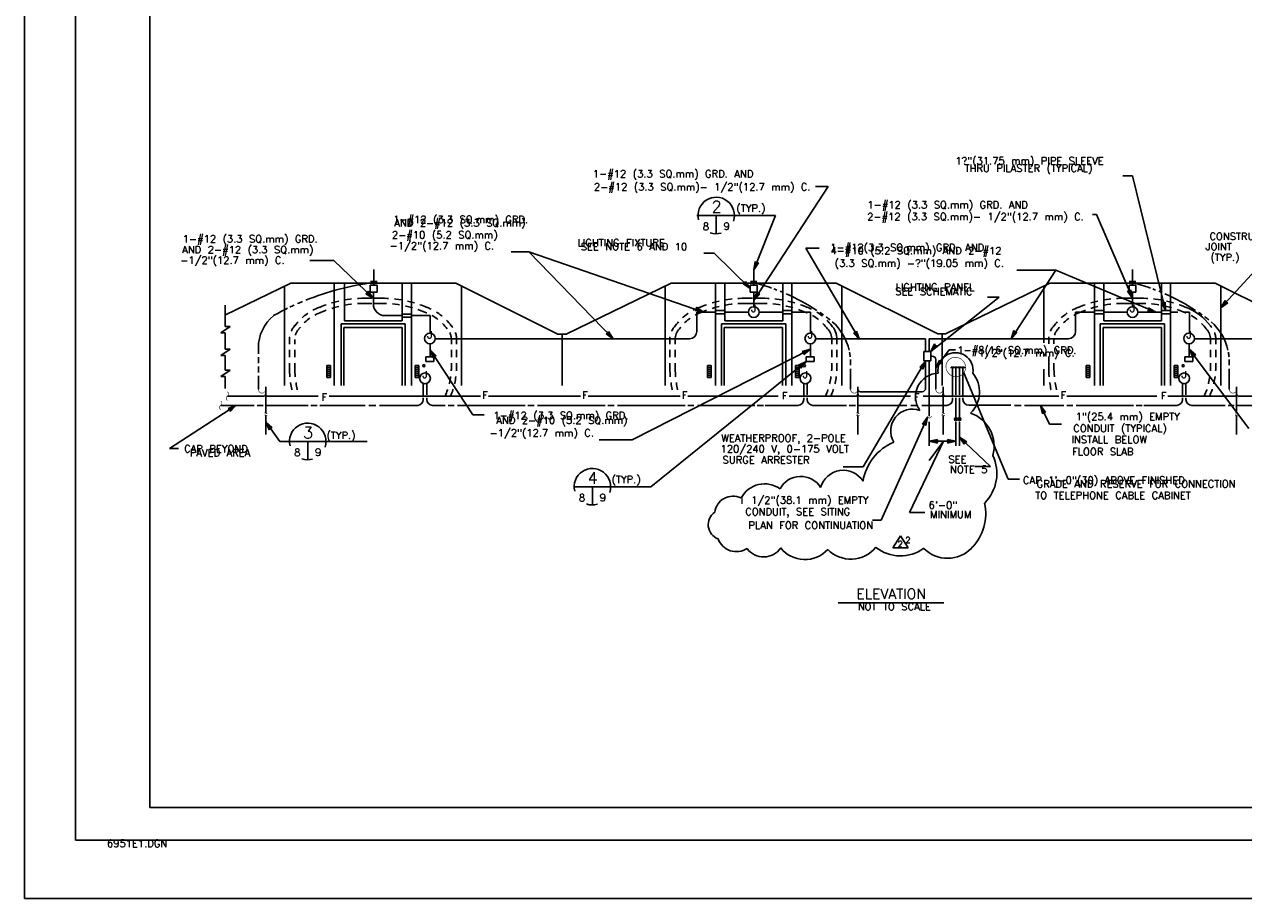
# Model space of a CAD drawing. Extents: x -17 to 1164, y -10 to 483.
# Tile 1 of 12: x -17 to 4, y -10 to 5. Entities that reach past the tile are written whole.
import ezdxf
from ezdxf.enums import TextEntityAlignment as Align

# ---------------------------------------------------------------- set-up
doc = ezdxf.new("R2010")
doc.units = 0
doc.header["$MEASUREMENT"] = 0
doc.linetypes.add('HIDDEN2', pattern=[0.1875, 0.125, -0.0625])
doc.layers.get('0').update_dxf_attribs({"linetype": 'CONTINUOUS'})
doc.layers.add('LETTERING', color=7, linetype='CONTINUOUS')
doc.layers.add('OUTLINE', color=7, linetype='CONTINUOUS')
doc.styles.add('TXT_SHX', font='txt.shx')

# ---------------------------------------------------------------- blocks, each defined once
blk = doc.blocks.new('LT2')
at = {"layer": 'OUTLINE', "color": 24, "linetype": 'CONTINUOUS'}
for p, q in [((0, 0), (-0.0015, 0.00032)), ((-0.00135, 0), (-0.0015, 0.00032)), ((0, 0), (-0.0015, -0.00032)), ((-0.0015, -0.00032), (-0.00135, 0)), ((-0.00039, 0), (-0.00136, 0.00021)), ((-0.00127, 0), (-0.00136, 0.00021)), ((-0.00039, 0), (-0.00136, -0.00021)), ((-0.00136, -0.00021), (-0.00127, 0)), ((-0.00076, 0), (-0.00123, 0.00009)), ((-0.00119, 0), (-0.00123, 0.00009)), ((-0.00076, 0), (-0.00123, -0.0001)), ((-0.00123, -0.0001), (-0.00119, 0))]:
    blk.add_line(p, q, dxfattribs=at)

msp = doc.modelspace()

# ---------------------------------------------------------------- linework, layer by layer
at = {"color": 7, "linetype": 'CONTINUOUS'}
msp.add_line((-11.886, 0.832), (-11.477, 0.832), dxfattribs=at)
at = {"layer": 'LETTERING', "color": 7, "linetype": 'CONTINUOUS'}
for p, q in [((-5.243, 1.605), (-3.891, 1.605)), ((-4.91, 1.605), (-4.91, 1.293)), ((-12.401, -2.272), (-10.904, -2.272)), ((-11.924, -2.272), (-11.924, -2.584)), ((-7.357, -3.049), (-6.034, -3.049)), ((-7.036, -3.049), (-7.036, -3.361))]:
    msp.add_line(p, q, dxfattribs=at)
for centre, start, end in [((-4.91, 1.605), 341.9698, 193.8121), ((-4.91, 1.605), 251.0405, 285.7467), ((-11.924, -2.272), 341.9698, 193.8121), ((-11.924, -2.272), 251.0405, 285.7467), ((-7.036, -3.049), 341.9698, 193.8121), ((-7.036, -3.049), 251.0405, 285.7467)]:
    msp.add_arc(centre, 0.313, start, end, dxfattribs=at)
at = {"layer": 'OUTLINE', "color": 7, "linetype": 'CONTINUOUS'}
for p, q in [((-16.788, -10.116), (-16.788, 19.884)), ((-15.913, -9.12), (-15.913, 18.884)), ((-14.635, -8.554), (-14.635, 18.319)), ((-2.989, 2.103), (-4.266, 0.149)), ((-3.203, 2.103), (-2.989, 2.103)), ((2.071, 2.287), (2.239, 2.287)), ((2.239, 2.287), (2.802, -0.028)), ((-3.891, 1.605), (-4.267, 0.672)), ((1.55, 1.622), (1.621, 1.622)), ((1.621, 1.622), (2.235, 0.186)), ((-8.433, 0.98), (-8.13, 0.98)), ((-8.13, 0.98), (-6.679, -0.509)), ((-8.13, 0.98), (-5.127, -0.053)), ((-5.124, 0.958), (-4.946, 0.958)), ((-4.946, 0.958), (-4.326, 0.352)), ((-3.371, 1.045), (-3.141, 1.045)), ((-3.371, 1.045), (-2.453, -0.52)), ((4.545, 0.88), (3.752, 0.018)), ((-11.477, 0.832), (-10.802, 0.186)), ((-10.79, 0.411), (-10.79, 0.676)), ((-4.267, 0.411), (-4.267, 0.676)), ((0.921, 0.669), (0.155, -0.509)), ((0.248, 0.669), (0.921, 0.669)), ((0.921, 0.669), (2.64, -0.053)), ((2.236, 0.411), (2.236, 0.676)), ((-12.216, 0.444), (-13.344, -0.103)), ((-12.216, 0.444), (-9.38, 0.444)), ((-11.468, -1.313), (-11.468, 0.444)), ((-11.292, -0.202), (-11.292, 0.444)), ((-10.844, 0.471), (-10.734, 0.471)), ((-10.3, -0.202), (-10.3, 0.444)), ((-10.143, -1.313), (-10.143, 0.444)), ((-9.38, 0.444), (-7.63, -0.429)), ((-5.685, 0.444), (-7.485, -0.429)), ((-5.685, 0.444), (-2.849, 0.444)), ((-4.92, -1.313), (-4.92, 0.444)), ((-4.761, -0.202), (-4.761, 0.444)), ((-4.321, 0.471), (-4.211, 0.471)), ((-3.769, -0.202), (-3.769, 0.444)), ((-3.612, -1.313), (-3.612, 0.444)), ((-2.849, 0.444), (-1.105, -0.426)), ((0.818, 0.444), (-0.976, -0.426)), ((0.818, 0.444), (3.654, 0.444)), ((1.583, -1.313), (1.583, 0.444)), ((1.742, -0.202), (1.742, 0.444)), ((2.182, 0.471), (2.292, 0.471)), ((2.734, -0.202), (2.734, 0.444)), ((2.891, -1.313), (2.891, 0.444)), ((3.654, 0.444), (5.398, -0.426)), ((-12.32, -1.313), (-12.32, 0.389)), ((-10.849, 0.291), (-10.849, 0.411)), ((-10.849, 0.411), (-10.732, 0.411)), ((-10.849, 0.291), (-10.732, 0.291)), ((-10.797, 0.291), (-10.797, 0.087)), ((-10.732, 0.291), (-10.732, 0.411)), ((-9.282, -1.313), (-9.282, 0.389)), ((-5.789, -1.313), (-5.789, 0.389)), ((-4.326, 0.291), (-4.326, 0.411)), ((-4.326, 0.411), (-4.209, 0.411)), ((-4.326, 0.291), (-4.209, 0.291)), ((-4.266, 0.291), (-4.266, 0.039)), ((-4.209, 0.291), (-4.209, 0.411)), ((-2.751, -1.313), (-2.751, 0.389)), ((0.714, -0.579), (0.714, 0.389)), ((2.177, 0.291), (2.177, 0.411)), ((2.177, 0.411), (2.294, 0.411)), ((2.177, 0.291), (2.294, 0.291)), ((2.237, 0.291), (2.237, 0.039)), ((2.294, 0.291), (2.294, 0.411)), ((3.752, -1.313), (3.752, 0.389)), ((-13.339, -0.298), (-13.339, 0.065)), ((-4.415, 0.097), (-4.271, 0.097)), ((-4.127, 0.186), (-4.271, 0.186)), ((-0.052, 0.201), (-1.228, -0.731)), ((-0.252, 0.201), (-0.052, 0.201)), ((2.088, 0.186), (2.232, 0.186)), ((2.088, 0.097), (2.232, 0.097)), ((2.376, 0.097), (2.232, 0.097)), ((-11.292, -0.202), (-10.3, -0.202)), ((-10.597, -0.113), (-10.3, -0.113)), ((-10.3, -0.088), (-10.143, -0.088)), ((-10.3, -0.14), (-10.143, -0.14)), ((-10.143, -0.113), (-9.82, -0.113)), ((-9.82, -0.113), (-9.82, -0.414)), ((-4.92, -0.053), (-5.243, -0.053)), ((-5.243, -0.053), (-5.243, -0.384)), ((-4.763, -0.028), (-4.92, -0.028)), ((-4.763, -0.08), (-4.92, -0.08)), ((-4.358, -0.053), (-4.763, -0.053)), ((-4.761, -0.202), (-3.769, -0.202)), ((-4.174, -0.053), (-3.769, -0.053)), ((-3.769, -0.028), (-3.612, -0.028)), ((-3.769, -0.08), (-3.612, -0.08)), ((-3.612, -0.053), (-3.289, -0.053)), ((-3.289, -0.053), (-3.289, -0.414)), ((1.583, -0.053), (1.26, -0.053)), ((1.26, -0.053), (1.26, -0.384)), ((1.74, -0.028), (1.583, -0.028)), ((1.74, -0.08), (1.583, -0.08)), ((2.145, -0.053), (1.74, -0.053)), ((1.742, -0.202), (2.734, -0.202)), ((2.329, -0.053), (2.734, -0.053)), ((2.734, -0.028), (2.891, -0.028)), ((2.734, -0.08), (2.891, -0.08)), ((3.214, -0.053), (3.214, -0.414)), ((-13.413, -0.407), (-13.256, -0.298)), ((-13.413, -0.407), (-13.339, -0.407)), ((-13.339, -0.298), (-13.256, -0.298)), ((-13.339, -0.689), (-13.339, -0.407)), ((-11.352, -0.256), (-10.248, -0.256)), ((-11.352, -1.313), (-11.352, -0.256)), ((-11.303, -0.315), (-10.301, -0.315)), ((-11.303, -1.313), (-11.303, -0.315)), ((-10.301, -1.313), (-10.301, -0.315)), ((-10.248, -1.313), (-10.248, -0.256)), ((-4.821, -0.256), (-3.717, -0.256)), ((-4.821, -1.313), (-4.821, -0.256)), ((-4.772, -0.315), (-3.77, -0.315)), ((-4.772, -1.313), (-4.772, -0.315)), ((-3.77, -1.313), (-3.77, -0.315)), ((-3.717, -1.313), (-3.717, -0.256)), ((1.682, -0.256), (2.786, -0.256)), ((1.682, -1.313), (1.682, -0.256)), ((1.731, -0.315), (2.733, -0.315)), ((1.731, -1.313), (1.731, -0.315)), ((2.733, -1.313), (2.733, -0.315)), ((2.786, -1.313), (2.786, -0.256)), ((-9.824, -0.598), (-9.824, -0.818)), ((-9.734, -0.509), (-5.368, -0.509)), ((-7.63, -0.429), (-7.485, -0.429)), ((-7.555, -0.429), (-7.555, -1.313)), ((-3.293, -0.598), (-3.293, -0.818)), ((-3.203, -0.509), (-1.317, -0.509)), ((-1.317, -0.731), (-1.317, -0.509)), ((-1.254, -0.509), (1.135, -0.509)), ((-1.254, -0.731), (-1.254, -0.509)), ((-1.105, -0.426), (-0.976, -0.426)), ((-1.03, -0.426), (-1.03, -1.31)), ((0.888, -0.598), (0.888, -0.523)), ((3.21, -0.598), (3.21, -0.818)), ((3.299, -0.509), (7.696, -0.509)), ((-13.413, -0.798), (-13.256, -0.689)), ((-13.413, -0.798), (-13.339, -0.798)), ((-13.339, -0.689), (-13.256, -0.689)), ((-13.339, -1.047), (-13.339, -0.798)), ((-12.771, -0.769), (-12.771, -0.668)), ((-12.771, -0.926), (-12.771, -0.826)), ((-9.898, -0.82), (-9.759, -0.82)), ((-9.898, -0.898), (-9.898, -0.82)), ((-9.088, -1.817), (-9.824, -0.701)), ((-9.759, -0.898), (-9.759, -0.82)), ((-6.353, -2.246), (-3.293, -0.69)), ((-3.367, -0.82), (-3.228, -0.82)), ((-3.367, -0.898), (-3.367, -0.82)), ((-3.228, -0.898), (-3.228, -0.82)), ((-1.345, -0.89), (-1.345, -0.731)), ((-1.345, -0.731), (-1.228, -0.731)), ((-1.228, -0.89), (-1.228, -0.731)), ((-1.228, -0.808), (-1.201, -0.808)), ((-0.911, -0.701), (-1.141, -1.01)), ((-0.911, -0.701), (-0.804, -0.701)), ((0.798, -1.051), (0.798, -0.814)), ((3.136, -0.82), (3.275, -0.82)), ((3.136, -0.898), (3.136, -0.82)), ((4.235, -2.051), (3.21, -0.691)), ((3.275, -0.898), (3.275, -0.82)), ((-12.771, -1.091), (-12.771, -0.987)), ((-11.593, -0.967), (-11.53, -0.967)), ((-11.593, -1.172), (-11.593, -0.967)), ((-11.593, -1.002), (-11.53, -1.002)), ((-11.593, -1.035), (-11.53, -1.035)), ((-11.53, -1.172), (-11.53, -0.967)), ((-10.018, -0.967), (-10.081, -0.967)), ((-10.081, -1.172), (-10.081, -0.967)), ((-10.018, -1.002), (-10.081, -1.002)), ((-10.018, -1.035), (-10.081, -1.035)), ((-10.018, -1.172), (-10.018, -0.967)), ((-9.898, -0.898), (-9.759, -0.898)), ((-6.034, -3.049), (-3.367, -0.898)), ((-5.062, -0.967), (-4.999, -0.967)), ((-5.062, -1.172), (-5.062, -0.967)), ((-5.062, -1.002), (-4.999, -1.002)), ((-5.062, -1.035), (-4.999, -1.035)), ((-4.999, -1.172), (-4.999, -0.967)), ((-3.487, -0.967), (-3.55, -0.967)), ((-3.55, -1.172), (-3.55, -0.967)), ((-3.487, -1.002), (-3.55, -1.002)), ((-3.487, -1.035), (-3.55, -1.035)), ((-3.487, -1.172), (-3.487, -0.967)), ((-3.367, -0.898), (-3.228, -0.898)), ((-2.604, -0.89), (-2.604, -0.961)), ((-2.604, -1.024), (-2.604, -1.375)), ((-2.388, -2.708), (-1.315, -0.89)), ((-1.345, -0.89), (-1.228, -0.89)), ((-1.315, -0.89), (-1.315, -1.313)), ((-1.254, -0.89), (-1.254, -1.313)), ((-1.141, -1.375), (-1.141, -0.868)), ((-0.879, -0.999), (-0.828, -0.999)), ((-0.879, -0.999), (-0.879, -1.016)), ((-0.853, -0.999), (-0.853, -1.478)), ((-0.828, -0.999), (-0.828, -1.016)), ((-0.82, -0.999), (-0.769, -0.999)), ((-0.82, -0.999), (-0.82, -1.016)), ((-0.794, -0.999), (-0.794, -1.474)), ((-0.769, -0.999), (-0.769, -1.016)), ((-0.759, -0.998), (-0.708, -0.998)), ((-0.759, -0.998), (-0.759, -1.015)), ((-0.733, -0.998), (-0.733, -1.473)), ((-0.708, -0.998), (-0.708, -1.015)), ((-0.7, -0.998), (-0.649, -0.998)), ((-0.7, -0.998), (-0.7, -1.015)), ((-0.674, -0.998), (-0.674, -1.477)), ((-0.649, -0.998), (-0.649, -1.015)), ((0.714, -1.313), (0.714, -1.029)), ((1.441, -0.967), (1.504, -0.967)), ((1.441, -1.172), (1.441, -0.967)), ((1.441, -1.002), (1.504, -1.002)), ((1.441, -1.035), (1.504, -1.035)), ((1.504, -1.172), (1.504, -0.967)), ((3.016, -0.967), (2.953, -0.967)), ((2.953, -1.172), (2.953, -0.967)), ((3.016, -1.002), (2.953, -1.002)), ((3.016, -1.035), (2.953, -1.035)), ((3.016, -1.172), (3.016, -0.967)), ((3.136, -0.898), (3.275, -0.898)), ((3.899, -0.89), (3.899, -0.961)), ((3.899, -1.024), (3.899, -1.375)), ((-13.413, -1.156), (-13.256, -1.047)), ((-13.413, -1.156), (-13.339, -1.156)), ((-13.339, -1.047), (-13.256, -1.047)), ((-13.339, -1.361), (-13.339, -1.156)), ((-12.771, -1.375), (-12.771, -1.144)), ((-11.593, -1.07), (-11.53, -1.07)), ((-11.593, -1.108), (-11.53, -1.108)), ((-11.593, -1.142), (-11.53, -1.142)), ((-11.593, -1.172), (-11.53, -1.172)), ((-10.018, -1.07), (-10.081, -1.07)), ((-10.018, -1.108), (-10.081, -1.108)), ((-10.018, -1.142), (-10.081, -1.142)), ((-10.018, -1.172), (-10.081, -1.172)), ((-5.062, -1.07), (-4.999, -1.07)), ((-5.062, -1.108), (-4.999, -1.108)), ((-5.062, -1.142), (-4.999, -1.142)), ((-5.062, -1.172), (-4.999, -1.172)), ((-3.487, -1.07), (-3.55, -1.07)), ((-3.487, -1.108), (-3.55, -1.108)), ((-3.487, -1.142), (-3.55, -1.142)), ((-3.487, -1.172), (-3.55, -1.172)), ((0.102, -2.917), (-0.661, -1.097)), ((1.441, -1.07), (1.504, -1.07)), ((1.441, -1.108), (1.504, -1.108)), ((1.441, -1.142), (1.504, -1.142)), ((1.441, -1.172), (1.504, -1.172)), ((3.016, -1.07), (2.953, -1.07)), ((3.016, -1.108), (2.953, -1.108)), ((3.016, -1.142), (2.953, -1.142)), ((3.016, -1.172), (2.953, -1.172)), ((-12.645, -1.336), (-12.645, -1.787)), ((-9.939, -1.277), (-9.939, -1.478)), ((-9.88, -1.277), (-9.88, -1.474)), ((-3.408, -1.277), (-3.408, -1.478)), ((-3.349, -1.277), (-3.349, -1.474)), ((-2.478, -1.336), (-2.478, -1.787)), ((-2.435, -1.418), (-1.375, -1.418)), ((-1.315, -1.313), (-1.315, -1.358)), ((-1.254, -1.313), (-1.254, -1.836)), ((-1.015, -1.336), (-1.015, -1.787)), ((3.095, -1.277), (3.095, -1.478)), ((3.154, -1.277), (3.154, -1.474)), ((4.025, -1.336), (4.025, -1.787)), ((-14.296, -2.393), (-13.156, -1.653)), ((-13.416, -1.653), (-12.842, -1.653)), ((-13.301, -1.495), (-12.682, -1.495)), ((-12.792, -1.653), (-12.688, -1.653)), ((-12.638, -1.653), (-11.918, -1.653)), ((-12.603, -1.495), (-11.743, -1.495)), ((-11.868, -1.653), (-11.764, -1.653)), ((-11.714, -1.653), (-10.94, -1.653)), ((-11.556, -1.495), (-8.955, -1.495)), ((-10.875, -1.653), (-10.756, -1.653)), ((-10.692, -1.653), (-10.024, -1.653)), ((-9.939, -1.524), (-9.939, -1.553)), ((-9.88, -1.524), (-9.88, -1.553)), ((-9.781, -1.653), (-9.565, -1.653)), ((-9.515, -1.653), (-9.411, -1.653)), ((-9.353, -1.653), (-8.192, -1.653)), ((-8.822, -1.495), (-7.242, -1.495)), ((-8.142, -1.653), (-8.038, -1.653)), ((-7.98, -1.653), (-6.819, -1.653)), ((-7.109, -1.495), (-5.529, -1.495)), ((-6.769, -1.653), (-6.665, -1.653)), ((-6.607, -1.653), (-5.446, -1.653)), ((-5.396, -1.495), (-3.848, -1.495)), ((-5.396, -1.653), (-5.292, -1.653)), ((-5.234, -1.653), (-4.248, -1.653)), ((-4.206, -1.653), (-4.098, -1.653)), ((-4.069, -1.653), (-3.508, -1.653)), ((-3.657, -1.495), (-2.52, -1.495)), ((-3.408, -1.524), (-3.408, -1.553)), ((-3.349, -1.524), (-3.349, -1.553)), ((-3.249, -1.653), (-2.675, -1.653)), ((-2.625, -1.653), (-2.521, -1.653)), ((-2.471, -1.653), (-1.636, -1.653)), ((-2.436, -1.495), (-1.576, -1.495)), ((-1.57, -1.653), (-1.463, -1.653)), ((-1.383, -1.653), (-0.953, -1.653)), ((-1.36, -1.495), (0.974, -1.495)), ((-0.853, -1.524), (-0.853, -1.553)), ((-0.794, -1.523), (-0.794, -1.914)), ((-0.733, -1.523), (-0.733, -1.913)), ((-0.674, -1.523), (-0.674, -1.552)), ((-0.574, -1.652), (0.145, -1.652)), ((0.212, -1.653), (0.324, -1.653)), ((0.383, -1.653), (1.057, -1.653)), ((0.811, -1.978), (0.655, -1.653)), ((1.107, -1.495), (2.655, -1.495)), ((1.107, -1.653), (1.211, -1.653)), ((1.269, -1.653), (2.255, -1.653)), ((2.297, -1.653), (2.405, -1.653)), ((2.434, -1.653), (2.995, -1.653)), ((2.846, -1.495), (3.983, -1.495)), ((3.095, -1.524), (3.095, -1.553)), ((3.154, -1.524), (3.154, -1.553)), ((3.254, -1.653), (3.828, -1.653)), ((3.878, -1.653), (3.982, -1.653)), ((4.032, -1.653), (5.184, -1.653)), ((4.067, -1.495), (4.927, -1.495)), ((-12.645, -1.824), (-12.645, -2.153)), ((-9.088, -1.817), (-8.896, -1.817)), ((-2.478, -1.824), (-2.478, -2.153)), ((-2.078, -3.621), (-1.282, -1.855)), ((-1.015, -1.824), (-1.015, -2.153)), ((4.025, -1.824), (4.025, -2.153)), ((-12.401, -2.272), (-12.645, -1.935)), ((-1.254, -1.936), (-1.254, -2.35)), ((-0.794, -1.936), (-0.794, -2.35)), ((-0.733, -1.935), (-0.733, -2.349)), ((0.811, -1.978), (1.017, -1.978)), ((-6.92, -2.246), (-6.353, -2.246)), ((-1.011, -2.268), (-1.59, -3.494)), ((-1.011, -2.268), (-1.255, -2.601)), ((-1.254, -2.268), (-0.794, -2.268)), ((-0.201, -2.701), (-0.733, -2.197)), ((-14.296, -2.393), (-14.14, -2.393)), ((-2.729, -2.708), (-2.388, -2.708)), ((-0.469, -2.701), (-0.201, -2.701)), ((0.102, -2.917), (0.299, -2.917)), ((-1.59, -3.494), (-1.33, -3.494)), ((-2.225, -3.621), (-2.078, -3.621)), ((-1.879, -4.099), (-1.746, -3.89)), ((-1.613, -4.099), (-1.746, -3.89)), ((-1.879, -4.099), (-1.613, -4.099)), ((-2.816, -5.042), (-1.003, -5.042)), ((-14.635, -8.554), (23.607, -8.554)), ((-15.901, -9.116), (24.337, -9.116)), ((-16.788, -10.116), (25.212, -10.116))]:
    msp.add_line(p, q, dxfattribs=at)
at = {"layer": 'OUTLINE', "color": 7, "linetype": 'HIDDEN2'}
for p, q in [((-10.946, 0.186), (-10.802, 0.186)), ((-10.946, 0.097), (-10.802, 0.097)), ((-10.658, 0.186), (-10.802, 0.186)), ((-10.658, 0.097), (-10.802, 0.097)), ((-4.415, 0.186), (-4.271, 0.186)), ((-4.127, 0.097), (-4.271, 0.097)), ((2.376, 0.186), (2.232, 0.186)), ((2.891, -0.053), (3.214, -0.053)), ((-12.236, -1.051), (-12.236, -0.523)), ((-12.146, -1.051), (-12.146, -0.523)), ((-9.458, -1.051), (-9.458, -0.523)), ((-9.368, -1.051), (-9.368, -0.523)), ((-5.705, -1.051), (-5.705, -0.523)), ((-5.615, -1.051), (-5.615, -0.523)), ((-2.927, -1.051), (-2.927, -0.523)), ((-2.837, -1.051), (-2.837, -0.523)), ((0.798, -0.598), (0.798, -0.523)), ((3.576, -1.051), (3.576, -0.523)), ((3.666, -1.051), (3.666, -0.523)), ((0.888, -1.051), (0.888, -0.843))]:
    msp.add_line(p, q, dxfattribs=at)
at = {"layer": 'OUTLINE', "color": 7, "linetype": 'CONTINUOUS', "const_width": 0.00984}
msp.add_lwpolyline([(-0.935, -0.892, 0.051161), (-0.952, -0.92, 0.050834), (-0.962, -0.95, 0.05024), (-0.967, -0.982, 0.049485), (-0.964, -1.015, 0.048692), (-0.956, -1.047, 0.047982), (-0.941, -1.077, 0.047452), (-0.921, -1.103, 0.04717), (-0.896, -1.126, 0.04717), (-0.868, -1.143, 0.047452), (-0.836, -1.155, 0.047982), (-0.804, -1.161, 0.048692), (-0.771, -1.16, 0.049485), (-0.739, -1.153, 0.05024), (-0.709, -1.14, 0.050834), (-0.683, -1.121, 0.051161), (-0.661, -1.097, 0.051161), (-0.644, -1.069, 0.050834), (-0.634, -1.039, 0.05024), (-0.629, -1.007, 0.049485), (-0.632, -0.974, 0.048692), (-0.64, -0.942, 0.047982), (-0.655, -0.912, 0.047452), (-0.675, -0.886, 0.04717), (-0.7, -0.863, 0.04717), (-0.728, -0.846, 0.047452), (-0.76, -0.834, 0.047982), (-0.792, -0.828, 0.048692), (-0.825, -0.829, 0.049485), (-0.857, -0.836, 0.05024), (-0.887, -0.85, 0.050834), (-0.913, -0.868, 0.051161)], format="xyb", close=True, dxfattribs=at)
for points in [[(-13.303, -1.423, -0.086137), (-13.299, -1.424, -0.074333), (-13.295, -1.426, -0.059193), (-13.292, -1.429, -0.046672), (-13.289, -1.434, -0.037941), (-13.286, -1.439, -0.032337), (-13.285, -1.445, -0.029049), (-13.283, -1.452, -0.027533), (-13.283, -1.459, -0.027533), (-13.283, -1.466, -0.029049), (-13.285, -1.473, -0.032337), (-13.286, -1.479, -0.037941), (-13.289, -1.485, -0.046672), (-13.292, -1.489, -0.059193), (-13.295, -1.492, -0.074333), (-13.299, -1.494, -0.086137), (-13.303, -1.495, -0.086137)], [(-12.771, -1.375, 0.044868), (-12.77, -1.389, 0.045442), (-12.766, -1.401, 0.046541), (-12.76, -1.413, 0.048059), (-12.752, -1.424, 0.049816), (-12.742, -1.432, 0.051555), (-12.731, -1.438, 0.05297), (-12.719, -1.442, 0.053768), (-12.707, -1.443, 0.053768), (-12.695, -1.442, 0.05297), (-12.683, -1.438, 0.051555), (-12.672, -1.431, 0.049816), (-12.663, -1.422, 0.048059), (-12.655, -1.412, 0.046541), (-12.649, -1.4, 0.045442), (-12.646, -1.387, 0.044868), (-12.645, -1.373, 0.044868)], [(-2.604, -1.375, 0.044868), (-2.603, -1.389, 0.045442), (-2.599, -1.401, 0.046541), (-2.593, -1.413, 0.048059), (-2.585, -1.424, 0.049816), (-2.575, -1.432, 0.051555), (-2.564, -1.438, 0.05297), (-2.552, -1.442, 0.053768), (-2.54, -1.443, 0.053768), (-2.528, -1.442, 0.05297), (-2.516, -1.438, 0.051555), (-2.505, -1.431, 0.049816), (-2.496, -1.422, 0.048059), (-2.488, -1.412, 0.046541), (-2.482, -1.4, 0.045442), (-2.479, -1.387, 0.044868), (-2.478, -1.373, 0.044868)], [(-1.141, -1.375, 0.044868), (-1.14, -1.389, 0.045442), (-1.136, -1.401, 0.046541), (-1.13, -1.413, 0.048059), (-1.122, -1.424, 0.049816), (-1.112, -1.432, 0.051555), (-1.101, -1.438, 0.05297), (-1.089, -1.442, 0.053768), (-1.077, -1.443, 0.053768), (-1.065, -1.442, 0.05297), (-1.053, -1.438, 0.051555), (-1.042, -1.431, 0.049816), (-1.033, -1.422, 0.048059), (-1.025, -1.412, 0.046541), (-1.019, -1.4, 0.045442), (-1.016, -1.387, 0.044868), (-1.015, -1.373, 0.044868)], [(3.899, -1.375, 0.044868), (3.9, -1.389, 0.045442), (3.904, -1.401, 0.046541), (3.91, -1.413, 0.048059), (3.918, -1.424, 0.049816), (3.928, -1.432, 0.051555), (3.939, -1.438, 0.05297), (3.951, -1.442, 0.053768), (3.963, -1.443, 0.053768), (3.975, -1.442, 0.05297), (3.987, -1.438, 0.051555), (3.998, -1.431, 0.049816), (4.007, -1.422, 0.048059), (4.015, -1.412, 0.046541), (4.021, -1.4, 0.045442), (4.024, -1.387, 0.044868), (4.025, -1.373, 0.044868)], [(-13.416, -1.725, -0.086137), (-13.42, -1.724, -0.074333), (-13.424, -1.722, -0.059193), (-13.427, -1.719, -0.046672), (-13.43, -1.715, -0.037941), (-13.433, -1.709, -0.032337), (-13.435, -1.703, -0.029049), (-13.436, -1.696, -0.027533), (-13.436, -1.689, -0.027533), (-13.436, -1.682, -0.029049), (-13.435, -1.675, -0.032337), (-13.433, -1.669, -0.037941), (-13.43, -1.664, -0.046672), (-13.427, -1.659, -0.059193), (-13.424, -1.656, -0.074333), (-13.42, -1.654, -0.086137), (-13.416, -1.653, -0.086137)], [(-13.418, -1.581, -0.086137), (-13.414, -1.582, -0.074333), (-13.41, -1.584, -0.059193), (-13.407, -1.587, -0.046672), (-13.404, -1.592, -0.037941), (-13.401, -1.597, -0.032337), (-13.4, -1.603, -0.029049), (-13.398, -1.61, -0.027533), (-13.398, -1.617, -0.027533), (-13.398, -1.624, -0.029049), (-13.4, -1.631, -0.032337), (-13.401, -1.637, -0.037941), (-13.404, -1.643, -0.046672), (-13.407, -1.647, -0.059193), (-13.41, -1.65, -0.074333), (-13.414, -1.652, -0.086137), (-13.418, -1.653, -0.086137)], [(-13.301, -1.567, -0.086137), (-13.305, -1.566, -0.074333), (-13.309, -1.564, -0.059193), (-13.312, -1.561, -0.046672), (-13.315, -1.557, -0.037941), (-13.318, -1.551, -0.032337), (-13.32, -1.545, -0.029049), (-13.321, -1.538, -0.027533), (-13.321, -1.531, -0.027533), (-13.321, -1.524, -0.029049), (-13.32, -1.517, -0.032337), (-13.318, -1.511, -0.037941), (-13.315, -1.506, -0.046672), (-13.312, -1.501, -0.059193), (-13.309, -1.498, -0.074333), (-13.305, -1.496, -0.086137), (-13.301, -1.495, -0.086137)], [(-12.666, -1.792, -0.038121), (-12.666, -1.789, -0.039311), (-12.666, -1.787, -0.041716), (-12.666, -1.784, -0.045336), (-12.665, -1.782, -0.050025), (-12.664, -1.78, -0.055296), (-12.663, -1.778, -0.060131), (-12.661, -1.777, -0.063111), (-12.659, -1.776, -0.063111), (-12.657, -1.776, -0.060131), (-12.654, -1.776, -0.055296), (-12.652, -1.777, -0.050025), (-12.65, -1.778, -0.045336), (-12.649, -1.78, -0.041716), (-12.647, -1.782, -0.039311), (-12.646, -1.784, -0.038121), (-12.645, -1.787, -0.038121)], [(-12.666, -1.829, -0.038121), (-12.666, -1.826, -0.039311), (-12.666, -1.824, -0.041716), (-12.666, -1.821, -0.045336), (-12.665, -1.819, -0.050025), (-12.664, -1.817, -0.055296), (-12.663, -1.815, -0.060131), (-12.661, -1.814, -0.063111), (-12.659, -1.813, -0.063111), (-12.657, -1.813, -0.060131), (-12.654, -1.813, -0.055296), (-12.652, -1.814, -0.050025), (-12.65, -1.815, -0.045336), (-12.649, -1.817, -0.041716), (-12.647, -1.819, -0.039311), (-12.646, -1.821, -0.038121), (-12.645, -1.824, -0.038121)], [(-12.624, -1.782, -0.038121), (-12.624, -1.785, -0.039311), (-12.624, -1.787, -0.041716), (-12.624, -1.79, -0.045336), (-12.625, -1.792, -0.050025), (-12.626, -1.795, -0.055296), (-12.628, -1.796, -0.060131), (-12.629, -1.797, -0.063111), (-12.631, -1.798, -0.063111), (-12.633, -1.798, -0.060131), (-12.636, -1.798, -0.055296), (-12.638, -1.797, -0.050025), (-12.64, -1.796, -0.045336), (-12.641, -1.794, -0.041716), (-12.643, -1.792, -0.039311), (-12.644, -1.79, -0.038121), (-12.645, -1.787, -0.038121)], [(-12.624, -1.819, -0.038121), (-12.624, -1.822, -0.039311), (-12.624, -1.824, -0.041716), (-12.624, -1.827, -0.045336), (-12.625, -1.829, -0.050025), (-12.626, -1.832, -0.055296), (-12.628, -1.833, -0.060131), (-12.629, -1.834, -0.063111), (-12.631, -1.835, -0.063111), (-12.633, -1.835, -0.060131), (-12.636, -1.835, -0.055296), (-12.638, -1.834, -0.050025), (-12.64, -1.833, -0.045336), (-12.641, -1.831, -0.041716), (-12.643, -1.829, -0.039311), (-12.644, -1.827, -0.038121), (-12.645, -1.824, -0.038121)], [(-2.499, -1.792, -0.038121), (-2.499, -1.789, -0.039311), (-2.499, -1.787, -0.041716), (-2.499, -1.784, -0.045336), (-2.498, -1.782, -0.050025), (-2.497, -1.78, -0.055296), (-2.496, -1.778, -0.060131), (-2.494, -1.777, -0.063111), (-2.492, -1.776, -0.063111), (-2.49, -1.776, -0.060131), (-2.487, -1.776, -0.055296), (-2.485, -1.777, -0.050025), (-2.483, -1.778, -0.045336), (-2.482, -1.78, -0.041716), (-2.48, -1.782, -0.039311), (-2.479, -1.784, -0.038121), (-2.478, -1.787, -0.038121)], [(-2.499, -1.829, -0.038121), (-2.499, -1.826, -0.039311), (-2.499, -1.824, -0.041716), (-2.499, -1.821, -0.045336), (-2.498, -1.819, -0.050025), (-2.497, -1.817, -0.055296), (-2.496, -1.815, -0.060131), (-2.494, -1.814, -0.063111), (-2.492, -1.813, -0.063111), (-2.49, -1.813, -0.060131), (-2.487, -1.813, -0.055296), (-2.485, -1.814, -0.050025), (-2.483, -1.815, -0.045336), (-2.482, -1.817, -0.041716), (-2.48, -1.819, -0.039311), (-2.479, -1.821, -0.038121), (-2.478, -1.824, -0.038121)], [(-2.457, -1.782, -0.038121), (-2.457, -1.785, -0.039311), (-2.457, -1.787, -0.041716), (-2.457, -1.79, -0.045336), (-2.458, -1.792, -0.050025), (-2.459, -1.795, -0.055296), (-2.461, -1.796, -0.060131), (-2.462, -1.797, -0.063111), (-2.464, -1.798, -0.063111), (-2.466, -1.798, -0.060131), (-2.469, -1.798, -0.055296), (-2.471, -1.797, -0.050025), (-2.473, -1.796, -0.045336), (-2.474, -1.794, -0.041716), (-2.476, -1.792, -0.039311), (-2.477, -1.79, -0.038121), (-2.478, -1.787, -0.038121)], [(-2.457, -1.819, -0.038121), (-2.457, -1.822, -0.039311), (-2.457, -1.824, -0.041716), (-2.457, -1.827, -0.045336), (-2.458, -1.829, -0.050025), (-2.459, -1.832, -0.055296), (-2.461, -1.833, -0.060131), (-2.462, -1.834, -0.063111), (-2.464, -1.835, -0.063111), (-2.466, -1.835, -0.060131), (-2.469, -1.835, -0.055296), (-2.471, -1.834, -0.050025), (-2.473, -1.833, -0.045336), (-2.474, -1.831, -0.041716), (-2.476, -1.829, -0.039311), (-2.477, -1.827, -0.038121), (-2.478, -1.824, -0.038121)], [(-1.289, -1.836, 0.050499), (-1.288, -1.843, 0.050282), (-1.286, -1.849, 0.049886), (-1.282, -1.855, 0.049378), (-1.278, -1.861, 0.04884), (-1.272, -1.865, 0.048353), (-1.266, -1.868, 0.047987), (-1.259, -1.87, 0.047791), (-1.252, -1.87, 0.047791), (-1.245, -1.869, 0.047987), (-1.238, -1.867, 0.048353), (-1.232, -1.864, 0.04884), (-1.227, -1.859, 0.049378), (-1.223, -1.854, 0.049886), (-1.219, -1.848, 0.050282), (-1.218, -1.841, 0.050499), (-1.217, -1.834, 0.050499)], [(-1.036, -1.792, -0.038121), (-1.036, -1.789, -0.039311), (-1.036, -1.787, -0.041716), (-1.036, -1.784, -0.045336), (-1.035, -1.782, -0.050025), (-1.034, -1.78, -0.055296), (-1.033, -1.778, -0.060131), (-1.031, -1.777, -0.063111), (-1.029, -1.776, -0.063111), (-1.027, -1.776, -0.060131), (-1.024, -1.776, -0.055296), (-1.022, -1.777, -0.050025), (-1.02, -1.778, -0.045336), (-1.019, -1.78, -0.041716), (-1.017, -1.782, -0.039311), (-1.016, -1.784, -0.038121), (-1.015, -1.787, -0.038121)], [(-1.036, -1.829, -0.038121), (-1.036, -1.826, -0.039311), (-1.036, -1.824, -0.041716), (-1.036, -1.821, -0.045336), (-1.035, -1.819, -0.050025), (-1.034, -1.817, -0.055296), (-1.033, -1.815, -0.060131), (-1.031, -1.814, -0.063111), (-1.029, -1.813, -0.063111), (-1.027, -1.813, -0.060131), (-1.024, -1.813, -0.055296), (-1.022, -1.814, -0.050025), (-1.02, -1.815, -0.045336), (-1.019, -1.817, -0.041716), (-1.017, -1.819, -0.039311), (-1.016, -1.821, -0.038121), (-1.015, -1.824, -0.038121)], [(-0.994, -1.782, -0.038121), (-0.994, -1.785, -0.039311), (-0.994, -1.787, -0.041716), (-0.994, -1.79, -0.045336), (-0.995, -1.792, -0.050025), (-0.996, -1.795, -0.055296), (-0.998, -1.796, -0.060131), (-0.999, -1.797, -0.063111), (-1.001, -1.798, -0.063111), (-1.003, -1.798, -0.060131), (-1.006, -1.798, -0.055296), (-1.008, -1.797, -0.050025), (-1.01, -1.796, -0.045336), (-1.011, -1.794, -0.041716), (-1.013, -1.792, -0.039311), (-1.014, -1.79, -0.038121), (-1.015, -1.787, -0.038121)], [(-0.994, -1.819, -0.038121), (-0.994, -1.822, -0.039311), (-0.994, -1.824, -0.041716), (-0.994, -1.827, -0.045336), (-0.995, -1.829, -0.050025), (-0.996, -1.832, -0.055296), (-0.998, -1.833, -0.060131), (-0.999, -1.834, -0.063111), (-1.001, -1.835, -0.063111), (-1.003, -1.835, -0.060131), (-1.006, -1.835, -0.055296), (-1.008, -1.834, -0.050025), (-1.01, -1.833, -0.045336), (-1.011, -1.831, -0.041716), (-1.013, -1.829, -0.039311), (-1.014, -1.827, -0.038121), (-1.015, -1.824, -0.038121)], [(4.004, -1.792, -0.038121), (4.004, -1.789, -0.039311), (4.004, -1.787, -0.041716), (4.004, -1.784, -0.045336), (4.005, -1.782, -0.050025), (4.006, -1.78, -0.055296), (4.007, -1.778, -0.060131), (4.009, -1.777, -0.063111), (4.011, -1.776, -0.063111), (4.013, -1.776, -0.060131), (4.016, -1.776, -0.055296), (4.018, -1.777, -0.050025), (4.02, -1.778, -0.045336), (4.021, -1.78, -0.041716), (4.023, -1.782, -0.039311), (4.024, -1.784, -0.038121), (4.025, -1.787, -0.038121)], [(4.004, -1.829, -0.038121), (4.004, -1.826, -0.039311), (4.004, -1.824, -0.041716), (4.004, -1.821, -0.045336), (4.005, -1.819, -0.050025), (4.006, -1.817, -0.055296), (4.007, -1.815, -0.060131), (4.009, -1.814, -0.063111), (4.011, -1.813, -0.063111), (4.013, -1.813, -0.060131), (4.016, -1.813, -0.055296), (4.018, -1.814, -0.050025), (4.02, -1.815, -0.045336), (4.021, -1.817, -0.041716), (4.023, -1.819, -0.039311), (4.024, -1.821, -0.038121), (4.025, -1.824, -0.038121)], [(4.046, -1.782, -0.038121), (4.046, -1.785, -0.039311), (4.046, -1.787, -0.041716), (4.046, -1.79, -0.045336), (4.045, -1.792, -0.050025), (4.044, -1.795, -0.055296), (4.042, -1.796, -0.060131), (4.041, -1.797, -0.063111), (4.039, -1.798, -0.063111), (4.037, -1.798, -0.060131), (4.034, -1.798, -0.055296), (4.032, -1.797, -0.050025), (4.03, -1.796, -0.045336), (4.029, -1.794, -0.041716), (4.027, -1.792, -0.039311), (4.026, -1.79, -0.038121), (4.025, -1.787, -0.038121)], [(4.046, -1.819, -0.038121), (4.046, -1.822, -0.039311), (4.046, -1.824, -0.041716), (4.046, -1.827, -0.045336), (4.045, -1.829, -0.050025), (4.044, -1.832, -0.055296), (4.042, -1.833, -0.060131), (4.041, -1.834, -0.063111), (4.039, -1.835, -0.063111), (4.037, -1.835, -0.060131), (4.034, -1.835, -0.055296), (4.032, -1.834, -0.050025), (4.03, -1.833, -0.045336), (4.029, -1.831, -0.041716), (4.027, -1.829, -0.039311), (4.026, -1.827, -0.038121), (4.025, -1.824, -0.038121)]]:
    msp.add_lwpolyline(points, format="xyb", dxfattribs=at)
at = {"layer": 'OUTLINE', "color": 7, "linetype": 'CONTINUOUS'}
for centre, radius in [((-4.266, -0.053), 0.0922), ((2.237, -0.053), 0.0922), ((-9.826, -0.506), 0.0922), ((-3.295, -0.506), 0.0922), ((3.208, -0.506), 0.0922), ((-9.929, -0.973), 0.018), ((-3.398, -0.973), 0.018), ((3.105, -0.973), 0.018), ((-9.91, -1.189), 0.0922), ((-3.379, -1.189), 0.0922), ((3.124, -1.189), 0.0922), ((-0.794, -1.89), 0.0245), ((-0.733, -1.889), 0.0245)]:
    msp.add_circle(centre, radius, dxfattribs=at)
for centre, radius, start, end in [((-10.191, -4.248), 4.741, 97.2647, 111.8487), ((-5.221, -3.167), 3.746, 70.3212, 75.2385), ((1.282, -3.167), 3.746, 70.3212, 75.2385), ((-5.221, -3.167), 3.746, 68.8426, 69.6555), ((-5.221, -3.167), 3.746, 67.0171, 67.9225), ((-5.221, -3.167), 3.746, 57.061, 66.211), ((1.282, -3.167), 3.746, 68.8426, 69.6555), ((1.282, -3.167), 3.746, 67.0171, 67.9225), ((1.282, -3.167), 3.746, 57.061, 66.211), ((-10.191, -4.248), 4.741, 116.031, 119.2647), ((-10.191, -4.248), 4.741, 114.5009, 115.4661), ((-10.191, -4.248), 4.741, 112.6295, 113.7006), ((-10.597, 0.087), 0.2, 180, 270), ((2.823, -0.848), 0.938, 36.712, 69.5086), ((-12.058, -0.666), 0.713, 129.1291, 180.2011), ((-5.221, -3.167), 3.746, 54.9304, 56.1312), ((-5.221, -3.167), 3.746, 53.9667, 54.0983), ((-3.549, -0.92), 0.945, 51.1321, 55.8332), ((1.282, -3.167), 3.746, 54.9304, 56.1312), ((1.282, -3.167), 3.746, 53.9667, 54.0983), ((2.954, -0.92), 0.945, 51.1321, 55.8332), ((-5.366, -0.517), 0.249, 134.9187, 181.37), ((-5.368, -0.384), 0.125, 270, 360), ((-3.176, -0.517), 0.249, 358.63, 45.0813), ((-3.176, -0.517), 0.339, 358.63, 45.0813), ((-3.549, -0.92), 0.945, 13.0881, 48.0253), ((1.135, -0.384), 0.125, 270, 360), ((3.327, -0.517), 0.249, 358.63, 45.0813), ((2.954, -0.92), 0.945, 13.0881, 48.0253), ((-3.549, -0.92), 0.945, 5.921, 10.8795), ((-1.201, -0.868), 0.06, 0, 90), ((-0.802, -1.051), 0.302, 350.5185, 189.5844), ((2.954, -0.92), 0.945, 5.921, 10.8795), ((-3.549, -0.92), 0.945, 1.8352, 3.21), ((2.954, -0.92), 0.945, 1.8352, 3.21), ((-1.083, -1.506), 0.406, 92.254, 214.9587), ((-0.903, -1.422), 0.513, 314.7434, 38.918), ((-12.686, -1.454), 0.0411, 268.5304, 355.7404), ((-12.604, -1.454), 0.0411, 184.2596, 271.4697), ((-2.519, -1.454), 0.0411, 268.5303, 355.7404), ((-2.437, -1.454), 0.0411, 184.2596, 271.4696), ((-2.436, -1.377), 0.0411, 184.2596, 271.4696), ((-1.375, -1.358), 0.06, 270, 360), ((-1.056, -1.454), 0.0411, 268.5303, 355.7404), ((-0.974, -1.454), 0.0411, 184.2596, 271.4697), ((3.984, -1.454), 0.0411, 268.5304, 355.7404), ((4.066, -1.454), 0.0411, 184.2596, 271.4696), ((-10.039, -1.553), 0.1, 270, 360), ((-9.78, -1.553), 0.1, 180, 270), ((-3.508, -1.553), 0.1, 270, 360), ((-3.249, -1.553), 0.1, 180, 270), ((-0.953, -1.553), 0.1, 270, 360), ((-0.574, -1.552), 0.1, 180, 270), ((2.995, -1.553), 0.1, 270, 360), ((3.254, -1.553), 0.1, 180, 270), ((-1.541, -2.09), 0.373, 70.4331, 210.9459), ((-0.742, -2.355), 0.603, 344.8077, 70.6129), ((-1.522, -3.094), 0.879, 112.6831, 170.8721), ((-0.818, -2.819), 0.726, 315.4268, 24.9531), ((-3.459, -3.274), 0.402, 32.0307, 152.0983), ((-2.73, -3.169), 0.403, 32.2911, 164.4267), ((-4.081, -3.45), 0.451, 53.795, 152.4228), ((-4.623, -3.528), 0.316, 64.8184, 172.2764), ((-1.133, -3.506), 0.85, 315.6677, 12.0573), ((-4.787, -3.7), 0.261, 124.8184, 249.7523), ((-4.564, -3.827), 0.336, 200.6398, 303.1), ((-4.095, -3.899), 0.354, 216.1846, 325.3603), ((-3.389, -3.768), 0.531, 218.6862, 317.6561), ((-2.601, -3.736), 0.555, 224.5468, 320.5488), ((-1.749, -3.554), 0.682, 231.6915, 305.9828), ((-0.939, -3.7), 0.577, 224.7649, 316.0234)]:
    msp.add_arc(centre, radius, start, end, dxfattribs=at)
at = {"layer": 'OUTLINE', "color": 7, "linetype": 'HIDDEN2'}
for centre, radius, start, end in [((-11.393, -0.848), 0.938, 110.4914, 143.288), ((-10.941, -1.847), 2.033, 90.1381, 112.6577), ((-10.941, -1.847), 1.944, 90.1381, 112.6577), ((-10.663, -1.847), 2.033, 67.3423, 89.8619), ((-10.663, -1.847), 1.944, 67.3423, 89.8619), ((-10.211, -0.848), 0.938, 36.712, 69.5086), ((-4.862, -0.848), 0.938, 110.4914, 143.288), ((-4.41, -1.847), 2.033, 90.1381, 112.6577), ((-4.41, -1.847), 1.944, 90.1381, 112.6577), ((-4.132, -1.847), 2.033, 67.3423, 89.8619), ((-4.132, -1.847), 1.944, 67.3423, 89.8619), ((-3.68, -0.848), 0.938, 36.712, 69.5086), ((1.641, -0.848), 0.938, 110.4914, 143.288), ((2.093, -1.847), 2.033, 90.1381, 112.6577), ((2.093, -1.847), 1.944, 90.1381, 112.6577), ((2.371, -1.847), 2.033, 67.3423, 89.8619), ((2.371, -1.847), 1.944, 67.3423, 89.8619), ((-11.393, -0.848), 0.849, 110.4914, 143.288), ((-10.211, -0.848), 0.849, 36.712, 69.5086), ((-4.862, -0.848), 0.849, 110.4914, 143.288), ((-3.68, -0.848), 0.849, 36.712, 69.5086), ((1.641, -0.848), 0.849, 110.4914, 143.288), ((2.823, -0.848), 0.849, 36.712, 69.5086), ((-11.897, -0.517), 0.339, 134.9187, 181.37), ((-11.897, -0.517), 0.249, 134.9187, 181.37), ((-9.707, -0.517), 0.249, 358.63, 45.0813), ((-9.707, -0.517), 0.339, 358.63, 45.0813), ((-5.366, -0.517), 0.339, 134.9187, 181.37), ((1.137, -0.517), 0.339, 134.9187, 181.37), ((1.137, -0.517), 0.249, 134.9187, 181.37), ((3.327, -0.517), 0.339, 358.63, 45.0813), ((-10.342, -0.995), 1.895, 181.2782, 195.3201), ((-10.157, -0.974), 1.99, 181.8699, 195.1807), ((-10.861, -0.954), 1.405, 337.3301, 356.5157), ((-10.731, -0.97), 1.364, 337.3543, 357.1887), ((-3.811, -0.995), 1.895, 181.2782, 195.3201), ((-3.626, -0.974), 1.99, 181.8699, 195.1807), ((-4.33, -0.954), 1.405, 337.3301, 356.5157), ((-4.2, -0.97), 1.364, 337.3543, 357.1887), ((2.692, -0.995), 1.895, 181.2782, 195.3201), ((2.877, -0.974), 1.99, 181.8699, 195.1807), ((2.173, -0.954), 1.405, 337.3301, 356.5157), ((2.303, -0.97), 1.364, 337.3543, 357.1887)]:
    msp.add_arc(centre, radius, start, end, dxfattribs=at)

# ---------------------------------------------------------------- block references
at = {"layer": 'OUTLINE', "linetype": 'CONTINUOUS'}
for p, xscale, yscale, zscale, rotation in [((-4.267, 0.672), 96.00020718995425, 96.00020718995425, 96.00020718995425, 248.0504033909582), ((-4.326, 0.352), 96.00008452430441, 96.00008452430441, 96.00008452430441, 315.6542845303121), ((-10.802, 0.186), 96.00014255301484, 96.00014255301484, 96.00014255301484, 316.2475128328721), ((-4.266, 0.149), 96.0001829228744, 96.0001829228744, 96.0001829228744, 237.0707722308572), ((2.235, 0.186), 96.00002986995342, 96.00002986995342, 96.00002986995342, 292.8111139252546), ((-5.127, -0.053), 96.00000019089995, 96.00000019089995, 96.00000019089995, 337.2922149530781), ((2.64, -0.053), 96.00010070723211, 96.00010070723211, 96.00010070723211, 342.4636388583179), ((2.802, -0.028), 96.00002142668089, 96.00002142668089, 96.00002142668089, 283.581524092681), ((3.752, 0.018), 96.00011180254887, 96.00011180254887, 96.00011180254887, 227.7243131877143), ((-6.679, -0.509), 96.00000015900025, 96.00000015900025, 96.00000015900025, 314.3206923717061), ((-2.453, -0.52), 96.00013420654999, 96.00013420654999, 96.00013420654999, 300.4395170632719), ((0.155, -0.509), 95.99999870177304, 95.99999870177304, 95.99999870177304, 240.8174328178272), ((-1.228, -0.731), 96.00021702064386, 96.00021702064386, 96.00021702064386, 232.6147899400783), ((-9.824, -0.701), 96.00008262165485, 96.00008262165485, 96.00008262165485, 123.4048770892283), ((-3.293, -0.69), 96.00007354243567, 96.00007354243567, 96.00007354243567, 26.83912705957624), ((3.21, -0.691), 96.00026438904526, 96.00026438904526, 96.00026438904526, 127.0043669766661), ((-3.367, -0.898), 96.00027199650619, 96.00027199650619, 96.00027199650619, 38.74869436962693), ((-1.315, -0.89), 96.00011202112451, 96.00011202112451, 96.00011202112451, 59.45043562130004), ((-1.141, -1.01), 96.00027626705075, 96.00027626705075, 96.00027626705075, 233.3383166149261), ((-13.156, -1.653), 96.00016397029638, 96.00016397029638, 96.00016397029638, 34.12091235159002), ((0.655, -1.653), 96.0002673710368, 96.0002673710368, 96.0002673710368, 115.6408903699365), ((-1.282, -1.855), 95.99986952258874, 95.99986952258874, 95.99986952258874, 66.02299979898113), ((-12.645, -1.935), 96.00006900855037, 96.00006900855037, 96.00006900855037, 125.3189158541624), ((-1.254, -2.268), 96, 96, 96, 180.0000000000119), ((-0.733, -2.197), 95.99999921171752, 95.99999921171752, 95.99999921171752, 135.2405886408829)]:
    msp.add_blockref('LT2', p, dxfattribs=dict(at, xscale=xscale, yscale=yscale, zscale=zscale, rotation=rotation))
at = {"layer": 'OUTLINE', "linetype": 'CONTINUOUS', "xscale": 96, "yscale": 96, "zscale": 96}
msp.add_blockref('LT2', (-0.794, -2.268), dxfattribs=at)

# ---------------------------------------------------------------- texts
at = {"layer": 'LETTERING', "color": 7, "linetype": 'CONTINUOUS', "style": 'TXT_SHX'}
for s, height, p in [('2', 0.2, (-4.904, 1.656)), ('8', 0.125, (-5.088, 1.354)), ('9', 0.125, (-4.731, 1.358)), ('3', 0.2, (-11.918, -2.221)), ('8', 0.125, (-12.102, -2.523)), ('9', 0.125, (-11.745, -2.519)), ('4', 0.2, (-7.03, -2.998)), ('8', 0.125, (-7.214, -3.3)), ('9', 0.125, (-6.857, -3.296))]:
    msp.add_text(s, height=height, dxfattribs=at).set_placement(p, align=Align.CENTER)
at = {"layer": 'OUTLINE', "color": 7, "linetype": 'CONTINUOUS', "style": 'TXT_SHX'}
for s, p in [('1?"(31.75 mm) PIPE SLEEVE', (-0.805, 2.48)), ('1-#12 (3.3 SQ.mm) GRD. AND', (-7.028, 2.258)), ('2-#12 (3.3 SQ.mm)- 1/2"(12.7 mm) C.', (-7.01, 2.033)), ('(TYP.)', (-4.564, 1.667)), ('1-#12 (3.3 SQ.mm) GRD. AND', (-2.314, 1.727)), ('1-#12 (3.3 SQ.mm) GRD.', (-10.457, 1.475)), ('2-#12 (3.3 SQ.mm)- 1/2"(12.7 mm) C.', (-2.318, 1.523)), ('1-#12 (3.3 SQ.mm) GRD.', (-14.07, 1.141)), ('AND 2-#12 (3.3 SQ.mm)', (-14.079, 0.956)), ('LIGHTING FIXTURE', (-7.293, 1.076)), ('1-#12(3.3 SQ.mm) GRD. AND', (-2.953, 0.994)), ('-1/2"(12.7 mm) C.', (-14.113, 0.775)), ('1-#8(16 SQ.mm) GRD.', (-0.77, -0.767)), ('1-#12 (3.3 SQ.mm) GRD.', (-8.735, -1.888)), ('(TYP.)', (-11.602, -2.23)), ('CAP BEYOND', (-14.046, -2.459)), ('(TYP.)', (-6.707, -2.987)), ('CAP 1\'-0"(30) ABOVE FINISHED', (0.356, -3))]:
    msp.add_text(s, height=0.125, dxfattribs=at).set_placement(p)
for s, height, p in [('THRU PILASTER (TYPICAL)', 0.125, (0.45, 2.354)), ('AND 2-#12 (3.3 SQ.mm)', 0.125, (-9.312, 1.415)), ('2-#10 (5.2 SQ.mm)', 0.125, (-9.571, 1.21)), ('CONSTRUCTION', 0.125, (4.182, 1.185)), ('-1/2"(12.7 mm) C.', 0.125, (-9.62, 1.023)), ('SEE NOTE 6 AND 10', 0.125, (-6.322, 1.008)), ('4-#10 (5.2 SQ.mm) AND 2-#12', 0.125, (-1.48, 0.939)), ('JOINT', 0.125, (3.716, 1.008)), ('(3.3 SQ.mm) -?"(19.05 mm) C.', 0.125, (-1.423, 0.724)), ('(TYP.)', 0.125, (3.824, 0.825)), ('LIGHTING PANEL', 0.125, (-1.156, 0.313)), ('SEE SCHEMATIC', 0.125, (-1.174, 0.239)), ('J', 0.125, (-4.267, -0.053)), ('J', 0.125, (2.236, -0.053)), ('J', 0.125, (-9.827, -0.506)), ('J', 0.125, (-3.296, -0.506)), ('J', 0.125, (3.207, -0.506)), (' 1/2"(12.7 mm) C.', 0.125, (0.361, -0.816)), ('J', 0.125, (-9.911, -1.189)), ('J', 0.125, (-3.38, -1.189)), ('J', 0.125, (3.123, -1.189)), ('F', 0.125, (-11.637, -1.574)), ('F', 0.125, (-8.878, -1.54)), ('F', 0.125, (-7.165, -1.54)), ('F', 0.125, (-5.452, -1.54)), ('F', 0.125, (-3.733, -1.549)), ('F', 0.125, (-1.47, -1.574)), ('F', 0.125, (1.051, -1.54)), ('F', 0.125, (2.77, -1.549)), ('AND 2-#10 (5.2 SQ.mm)', 0.125, (-7.561, -1.972)), ('1"(25.4 mm) EMPTY', 0.125, (2.153, -1.908)), ('-1/2"(12.7 mm) C.', 0.125, (-7.906, -2.188)), ('CONDUIT (TYPICAL)', 0.125, (2.022, -2.109)), ('WEATHERPROOF, 2-POLE', 0.125, (-3.755, -2.277)), ('INSTALL BELOW', 0.125, (1.836, -2.302)), ('PAVED AREA', 0.125, (-13.43, -2.529)), ('120/240 V, 0-175 VOLT', 0.125, (-3.734, -2.462)), ('FLOOR SLAB', 0.125, (1.727, -2.509)), ('SURGE ARRESTER', 0.125, (-4.054, -2.651)), ('SEE', 0.125, (-0.769, -2.642)), ('NOTE 5', 0.125, (-0.575, -2.815)), ('TO TELEPHONE CABLE CABINET', 0.125, (1.901, -3.26)), ('GRADE AND RESERVE FOR CONNECTION', 0.125, (2.298, -3.063)), ('1 1/2"(38.1 mm) EMPTY', 0.125, (-3.414, -3.34)), ('6\'-0"', 0.125, (-1.018, -3.427)), ('CONDUIT, SEE SITING', 0.125, (-3.511, -3.54)), ('MINIMUM', 0.125, (-0.885, -3.586)), ('PLAN FOR CONTINUATION', 0.125, (-3.288, -3.773)), ('2', 0.1, (-1.619, -4.011)), ('2', 0.1, (-1.752, -4.08)), ('ELEVATION', 0.175, (-1.907, -4.974)), ('NOT TO SCALE', 0.125, (-1.852, -5.169)), ('6951E1.DGN', 0.125, (-14.853, -9.232))]:
    msp.add_text(s, height=height, dxfattribs=at).set_placement(p, align=Align.CENTER)

doc.saveas('drawing.dxf')
